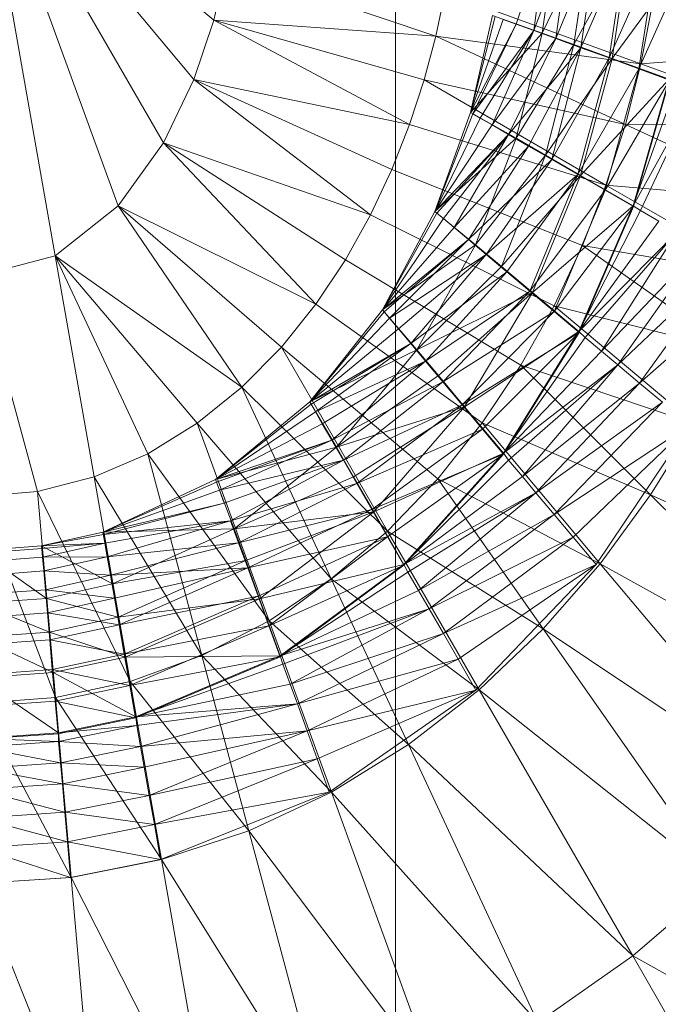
# Model space of a CAD drawing. Header units: metres. Extents: x 391.1 to 430.4, y 12.7 to 28.4.
# Tile 50 of 79: x 401.8882 to 401.9617, y 27.4526 to 27.5659. Entities that reach past the tile are written whole.
import ezdxf

# ---------------------------------------------------------------- set-up
doc = ezdxf.new("R2010")
doc.units = ezdxf.units.M
doc.layers.add('A-DETL-____-MBND', color=7, linetype='Continuous', lineweight=18)
doc.layers.add('M-HVAC-DUCT-OTLN', color=7, linetype='Continuous', lineweight=18)

# ---------------------------------------------------------------- blocks, each defined once
blk = doc.blocks.new('Family - Inodor PB-155331-02_CLI_AIRE_P0')
at = {"layer": 'A-DETL-____-MBND', "color": 253, "true_color": 0xaaaaaa}
for p, q in [((0.20299, 0.21652), (0.21178, 0.16667)), ((0.20299, 0.21652), (0.21904, 0.17244)), ((0.20299, 0.21652), (0.22426, 0.17968)), ((0.20299, 0.21652), (0.22776, 0.18699)), ((0.20299, 0.21652), (0.23005, 0.19381)), ((0.26851, 0.20431), (0.26486, 0.19335)), ((0.26486, 0.19335), (0.26851, 0.20431)), ((0.26851, 0.20431), (0.2669, 0.1926)), ((0.2669, 0.1926), (0.26851, 0.20431)), ((0.26951, 0.2042), (0.26786, 0.19232)), ((0.26951, 0.2042), (0.26786, 0.19232)), ((0.26786, 0.19232), (0.26951, 0.2042)), ((0.2669, 0.1926), (0.27115, 0.20385)), ((0.2669, 0.1926), (0.27115, 0.20385)), ((0.26786, 0.19232), (0.27334, 0.20352)), ((0.26786, 0.19232), (0.27334, 0.20352)), ((0.27115, 0.20385), (0.26942, 0.19169)), ((0.26942, 0.19169), (0.27115, 0.20385)), ((0.26942, 0.19169), (0.2742, 0.20331)), ((0.26942, 0.19169), (0.2742, 0.20331)), ((0.27334, 0.20352), (0.27152, 0.19099)), ((0.27152, 0.19099), (0.27334, 0.20352)), ((0.2742, 0.20331), (0.27233, 0.19063)), ((0.27233, 0.19063), (0.2742, 0.20331)), ((0.27152, 0.19099), (0.27794, 0.20271)), ((0.27152, 0.19099), (0.27794, 0.20271)), ((0.27233, 0.19063), (0.27758, 0.20272)), ((0.27233, 0.19063), (0.27758, 0.20272)), ((0.27758, 0.20272), (0.27556, 0.18945)), ((0.27556, 0.18945), (0.27758, 0.20272)), ((0.27556, 0.18945), (0.28118, 0.20208)), ((0.27556, 0.18945), (0.28118, 0.20208)), ((0.27794, 0.20271), (0.27591, 0.18939)), ((0.27591, 0.18939), (0.27794, 0.20271)), ((0.28118, 0.20208), (0.27899, 0.1882)), ((0.27899, 0.1882), (0.28118, 0.20208)), ((0.27591, 0.18939), (0.28482, 0.2015)), ((0.27591, 0.18939), (0.28482, 0.2015)), ((0.27899, 0.1882), (0.2849, 0.20142)), ((0.27899, 0.1882), (0.2849, 0.20142)), ((0.23151, 0.20005), (0.23005, 0.19381)), ((0.23151, 0.20005), (0.25562, 0.19198)), ((0.25668, 0.19698), (0.25562, 0.19198)), ((0.25668, 0.19698), (0.27921, 0.18878)), ((0.28055, 0.19574), (0.27921, 0.18878)), ((0.23005, 0.19381), (0.22776, 0.18699)), ((0.23005, 0.19381), (0.25259, 0.18179)), ((0.25562, 0.19198), (0.23005, 0.19381)), ((0.23005, 0.19381), (0.25427, 0.18692)), ((0.26214, 0.19434), (0.25959, 0.18319)), ((0.25959, 0.18319), (0.26214, 0.19434)), ((0.26214, 0.19434), (0.25959, 0.18319)), ((0.25959, 0.18319), (0.26214, 0.19434)), ((0.25959, 0.18319), (0.26244, 0.19423)), ((0.25959, 0.18319), (0.26244, 0.19423)), ((0.25959, 0.18319), (0.26336, 0.19389)), ((0.25959, 0.18319), (0.26336, 0.19389)), ((0.26214, 0.19434), (0.26786, 0.19232)), ((0.26214, 0.19434), (0.26786, 0.19232)), ((0.26336, 0.19389), (0.26486, 0.19335)), ((0.26336, 0.19389), (0.26486, 0.19335)), ((0.25959, 0.18319), (0.26486, 0.19335)), ((0.25959, 0.18319), (0.26486, 0.19335)), ((0.26486, 0.19335), (0.25986, 0.18303)), ((0.25986, 0.18303), (0.26486, 0.19335)), ((0.26486, 0.19335), (0.2669, 0.1926)), ((0.26486, 0.19335), (0.2669, 0.1926)), ((0.25562, 0.19198), (0.25427, 0.18692)), ((0.25562, 0.19198), (0.27744, 0.1818)), ((0.27921, 0.18878), (0.25562, 0.19198)), ((0.25959, 0.18319), (0.26786, 0.19232)), ((0.25959, 0.18319), (0.26786, 0.19232)), ((0.25986, 0.18303), (0.2669, 0.1926)), ((0.25986, 0.18303), (0.2669, 0.1926)), ((0.2669, 0.1926), (0.26071, 0.18254)), ((0.26071, 0.18254), (0.2669, 0.1926)), ((0.2669, 0.1926), (0.26209, 0.18174)), ((0.26209, 0.18174), (0.2669, 0.1926)), ((0.26209, 0.18174), (0.26942, 0.19169)), ((0.26209, 0.18174), (0.26942, 0.19169)), ((0.26942, 0.19169), (0.26397, 0.18066)), ((0.26397, 0.18066), (0.26942, 0.19169)), ((0.26786, 0.19232), (0.26487, 0.18021)), ((0.26786, 0.19232), (0.26487, 0.18021)), ((0.26487, 0.18021), (0.26786, 0.19232)), ((0.2669, 0.1926), (0.26942, 0.19169)), ((0.2669, 0.1926), (0.26942, 0.19169)), ((0.26786, 0.19232), (0.27152, 0.19099)), ((0.26786, 0.19232), (0.27152, 0.19099)), ((0.26942, 0.19169), (0.27233, 0.19063)), ((0.26942, 0.19169), (0.27233, 0.19063)), ((0.26397, 0.18066), (0.27233, 0.19063)), ((0.26397, 0.18066), (0.27233, 0.19063)), ((0.26487, 0.18021), (0.27152, 0.19099)), ((0.26487, 0.18021), (0.27152, 0.19099)), ((0.27233, 0.19063), (0.26629, 0.17932)), ((0.26629, 0.17932), (0.27233, 0.19063)), ((0.27152, 0.19099), (0.26824, 0.17826)), ((0.26824, 0.17826), (0.27152, 0.19099)), ((0.27233, 0.19063), (0.26898, 0.17777)), ((0.26898, 0.17777), (0.27233, 0.19063)), ((0.27152, 0.19099), (0.27591, 0.18939)), ((0.27152, 0.19099), (0.27591, 0.18939)), ((0.27233, 0.19063), (0.27556, 0.18945)), ((0.27233, 0.19063), (0.27556, 0.18945)), ((0.26824, 0.17826), (0.27591, 0.18939)), ((0.26824, 0.17826), (0.27591, 0.18939)), ((0.26898, 0.17777), (0.27556, 0.18945)), ((0.26898, 0.17777), (0.27556, 0.18945)), ((0.27556, 0.18945), (0.27195, 0.17605)), ((0.27195, 0.17605), (0.27556, 0.18945)), ((0.27591, 0.18939), (0.27228, 0.17592)), ((0.27228, 0.17592), (0.27591, 0.18939)), ((0.27556, 0.18945), (0.27899, 0.1882)), ((0.27556, 0.18945), (0.27899, 0.1882)), ((0.27591, 0.18939), (0.28247, 0.187)), ((0.27591, 0.18939), (0.28247, 0.187)), ((0.30067, 0.19035), (0.27921, 0.18878)), ((0.27195, 0.17605), (0.27899, 0.1882)), ((0.27195, 0.17605), (0.27899, 0.1882)), ((0.27899, 0.1882), (0.27512, 0.17422)), ((0.27512, 0.17422), (0.27899, 0.1882)), ((0.27921, 0.18878), (0.27744, 0.1818)), ((0.27899, 0.1882), (0.28254, 0.18691)), ((0.27899, 0.1882), (0.28254, 0.18691)), ((0.27921, 0.18878), (0.29882, 0.18164)), ((0.22776, 0.18699), (0.22426, 0.17968)), ((0.22776, 0.18699), (0.24811, 0.1714)), ((0.25259, 0.18179), (0.22776, 0.18699)), ((0.22776, 0.18699), (0.25056, 0.17661)), ((0.27228, 0.17592), (0.28247, 0.187)), ((0.27228, 0.17592), (0.28247, 0.187)), ((0.28247, 0.187), (0.27833, 0.17243)), ((0.27833, 0.17243), (0.28247, 0.187)), ((0.25427, 0.18692), (0.25259, 0.18179)), ((0.25427, 0.18692), (0.27521, 0.17482)), ((0.27744, 0.1818), (0.25427, 0.18692)), ((0.27512, 0.17422), (0.28254, 0.18691)), ((0.27512, 0.17422), (0.28254, 0.18691)), ((0.27833, 0.17243), (0.28339, 0.18661)), ((0.27833, 0.17243), (0.28339, 0.18661)), ((0.28254, 0.18691), (0.27838, 0.17234)), ((0.27833, 0.17243), (0.28569, 0.18577)), ((0.27833, 0.17243), (0.28569, 0.18577)), ((0.28569, 0.18577), (0.27917, 0.17189)), ((0.27917, 0.17189), (0.28569, 0.18577)), ((0.25959, 0.18319), (0.2555, 0.1718)), ((0.2555, 0.1718), (0.25959, 0.18319)), ((0.2555, 0.1718), (0.25959, 0.18319)), ((0.2555, 0.1718), (0.25959, 0.18319)), ((0.2555, 0.1718), (0.25986, 0.18303)), ((0.2555, 0.1718), (0.25986, 0.18303)), ((0.2555, 0.1718), (0.26071, 0.18254)), ((0.2555, 0.1718), (0.26071, 0.18254)), ((0.25959, 0.18319), (0.26487, 0.18021)), ((0.25959, 0.18319), (0.26487, 0.18021)), ((0.25959, 0.18319), (0.25986, 0.18303)), ((0.25959, 0.18319), (0.25986, 0.18303)), ((0.25986, 0.18303), (0.26071, 0.18254)), ((0.25986, 0.18303), (0.26071, 0.18254)), ((0.26071, 0.18254), (0.26209, 0.18174)), ((0.26071, 0.18254), (0.26209, 0.18174)), ((0.25259, 0.18179), (0.25056, 0.17661)), ((0.27521, 0.17482), (0.25259, 0.18179)), ((0.2555, 0.1718), (0.26209, 0.18174)), ((0.2555, 0.1718), (0.26209, 0.18174)), ((0.26209, 0.18174), (0.26397, 0.18066)), ((0.26209, 0.18174), (0.26397, 0.18066)), ((0.27744, 0.1818), (0.27521, 0.17482)), ((0.27744, 0.1818), (0.29641, 0.17296)), ((0.29882, 0.18164), (0.27744, 0.1818)), ((0.2555, 0.1718), (0.26397, 0.18066)), ((0.2555, 0.1718), (0.26397, 0.18066)), ((0.2555, 0.1718), (0.26487, 0.18021)), ((0.2555, 0.1718), (0.26487, 0.18021)), ((0.26397, 0.18066), (0.25574, 0.1716)), ((0.25574, 0.1716), (0.26397, 0.18066)), ((0.26397, 0.18066), (0.25649, 0.17097)), ((0.25649, 0.17097), (0.26397, 0.18066)), ((0.26397, 0.18066), (0.25772, 0.16994)), ((0.25772, 0.16994), (0.26397, 0.18066)), ((0.26487, 0.18021), (0.26018, 0.16795)), ((0.26487, 0.18021), (0.26018, 0.16795)), ((0.26018, 0.16795), (0.26487, 0.18021)), ((0.26397, 0.18066), (0.26629, 0.17932)), ((0.26397, 0.18066), (0.26629, 0.17932)), ((0.26487, 0.18021), (0.26824, 0.17826)), ((0.26487, 0.18021), (0.26824, 0.17826)), ((0.22426, 0.17968), (0.21904, 0.17244)), ((0.22426, 0.17968), (0.2418, 0.1611)), ((0.24811, 0.1714), (0.22426, 0.17968)), ((0.22426, 0.17968), (0.24521, 0.16621)), ((0.25772, 0.16994), (0.26629, 0.17932)), ((0.25772, 0.16994), (0.26629, 0.17932)), ((0.26629, 0.17932), (0.25938, 0.16855)), ((0.25938, 0.16855), (0.26629, 0.17932)), ((0.26629, 0.17932), (0.26898, 0.17777)), ((0.26629, 0.17932), (0.26898, 0.17777)), ((0.26018, 0.16795), (0.26824, 0.17826)), ((0.26018, 0.16795), (0.26824, 0.17826)), ((0.26824, 0.17826), (0.26317, 0.16545)), ((0.26317, 0.16545), (0.26824, 0.17826)), ((0.26824, 0.17826), (0.27228, 0.17592)), ((0.26824, 0.17826), (0.27228, 0.17592)), ((0.25938, 0.16855), (0.26898, 0.17777)), ((0.25938, 0.16855), (0.26898, 0.17777)), ((0.26898, 0.17777), (0.26143, 0.16682)), ((0.26143, 0.16682), (0.26898, 0.17777)), ((0.26898, 0.17777), (0.27195, 0.17605)), ((0.26898, 0.17777), (0.27195, 0.17605)), ((0.25056, 0.17661), (0.24811, 0.1714)), ((0.2725, 0.16785), (0.25056, 0.17661)), ((0.26143, 0.16682), (0.27195, 0.17605)), ((0.26143, 0.16682), (0.27195, 0.17605)), ((0.26317, 0.16545), (0.27228, 0.17592)), ((0.26317, 0.16545), (0.27228, 0.17592)), ((0.27195, 0.17605), (0.26381, 0.16483)), ((0.26381, 0.16483), (0.27195, 0.17605)), ((0.27195, 0.17605), (0.26644, 0.16263)), ((0.26644, 0.16263), (0.27195, 0.17605)), ((0.27228, 0.17592), (0.26675, 0.16244)), ((0.26675, 0.16244), (0.27228, 0.17592)), ((0.27195, 0.17605), (0.27512, 0.17422)), ((0.27195, 0.17605), (0.27512, 0.17422)), ((0.27228, 0.17592), (0.27833, 0.17243)), ((0.27228, 0.17592), (0.27833, 0.17243)), ((0.27521, 0.17482), (0.2725, 0.16785)), ((0.27521, 0.17482), (0.29339, 0.16433)), ((0.29641, 0.17296), (0.27521, 0.17482)), ((0.26644, 0.16263), (0.27512, 0.17422)), ((0.26644, 0.16263), (0.27512, 0.17422)), ((0.27512, 0.17422), (0.26924, 0.16028)), ((0.26924, 0.16028), (0.27512, 0.17422)), ((0.27512, 0.17422), (0.27838, 0.17234)), ((0.27512, 0.17422), (0.27838, 0.17234)), ((0.21904, 0.17244), (0.21178, 0.16667)), ((0.21904, 0.17244), (0.23328, 0.15155)), ((0.2418, 0.1611), (0.21904, 0.17244)), ((0.21904, 0.17244), (0.23783, 0.15617)), ((0.26675, 0.16244), (0.27833, 0.17243)), ((0.26675, 0.16244), (0.27833, 0.17243)), ((0.26924, 0.16028), (0.27838, 0.17234)), ((0.26924, 0.16028), (0.27838, 0.17234)), ((0.27833, 0.17243), (0.27209, 0.15796)), ((0.27209, 0.15796), (0.27833, 0.17243)), ((0.27838, 0.17234), (0.27213, 0.15785)), ((0.27833, 0.17243), (0.27917, 0.17189)), ((0.27833, 0.17243), (0.27917, 0.17189)), ((0.24811, 0.1714), (0.24521, 0.16621)), ((0.26924, 0.16093), (0.24811, 0.1714)), ((0.2555, 0.1718), (0.24946, 0.16048)), ((0.24946, 0.16048), (0.2555, 0.1718)), ((0.24946, 0.16048), (0.2555, 0.1718)), ((0.24946, 0.16048), (0.2555, 0.1718)), ((0.24946, 0.16048), (0.25574, 0.1716)), ((0.24946, 0.16048), (0.25574, 0.1716)), ((0.2555, 0.1718), (0.26018, 0.16795)), ((0.2555, 0.1718), (0.26018, 0.16795)), ((0.2555, 0.1718), (0.25574, 0.1716)), ((0.2555, 0.1718), (0.25574, 0.1716)), ((0.25574, 0.1716), (0.25649, 0.17097)), ((0.25574, 0.1716), (0.25649, 0.17097)), ((0.27209, 0.15796), (0.27917, 0.17189)), ((0.27209, 0.15796), (0.27917, 0.17189)), ((0.27917, 0.17189), (0.28129, 0.17066)), ((0.27917, 0.17189), (0.28129, 0.17066)), ((0.24946, 0.16048), (0.25649, 0.17097)), ((0.24946, 0.16048), (0.25649, 0.17097)), ((0.25649, 0.17097), (0.25772, 0.16994)), ((0.25649, 0.17097), (0.25772, 0.16994)), ((0.27209, 0.15796), (0.28129, 0.17066)), ((0.27209, 0.15796), (0.28129, 0.17066)), ((0.24946, 0.16048), (0.25772, 0.16994)), ((0.24946, 0.16048), (0.25772, 0.16994)), ((0.25772, 0.16994), (0.25938, 0.16855)), ((0.25772, 0.16994), (0.25938, 0.16855)), ((0.27209, 0.15796), (0.2834, 0.16944)), ((0.27209, 0.15796), (0.2834, 0.16944)), ((0.2834, 0.16944), (0.27282, 0.15727)), ((0.27282, 0.15727), (0.2834, 0.16944)), ((0.2834, 0.16944), (0.2747, 0.15569)), ((0.2747, 0.15569), (0.2834, 0.16944)), ((0.24946, 0.16048), (0.25938, 0.16855)), ((0.24946, 0.16048), (0.25938, 0.16855)), ((0.24946, 0.16048), (0.26018, 0.16795)), ((0.24946, 0.16048), (0.26018, 0.16795)), ((0.25938, 0.16855), (0.24966, 0.16024)), ((0.24966, 0.16024), (0.25938, 0.16855)), ((0.25938, 0.16855), (0.25029, 0.15949)), ((0.25029, 0.15949), (0.25938, 0.16855)), ((0.26018, 0.16795), (0.25341, 0.15587)), ((0.25341, 0.15587), (0.26018, 0.16795)), ((0.25341, 0.15587), (0.26018, 0.16795)), ((0.25938, 0.16855), (0.26143, 0.16682)), ((0.25938, 0.16855), (0.26143, 0.16682)), ((0.26018, 0.16795), (0.26317, 0.16545)), ((0.26018, 0.16795), (0.26317, 0.16545)), ((0.2725, 0.16785), (0.26924, 0.16093)), ((0.2725, 0.16785), (0.28973, 0.15578)), ((0.29339, 0.16433), (0.2725, 0.16785)), ((0.2747, 0.15569), (0.28624, 0.1678)), ((0.2747, 0.15569), (0.28624, 0.1678)), ((0.28624, 0.1678), (0.27657, 0.15413)), ((0.27657, 0.15413), (0.28624, 0.1678)), ((0.21178, 0.16667), (0.20299, 0.16439)), ((0.21178, 0.16667), (0.21627, 0.14123)), ((0.21178, 0.16667), (0.22245, 0.1439)), ((0.23328, 0.15155), (0.21178, 0.16667)), ((0.21178, 0.16667), (0.22815, 0.1474)), ((0.25029, 0.15949), (0.26143, 0.16682)), ((0.25029, 0.15949), (0.26143, 0.16682)), ((0.26143, 0.16682), (0.25132, 0.15826)), ((0.25132, 0.15826), (0.26143, 0.16682)), ((0.26143, 0.16682), (0.25272, 0.1566)), ((0.25272, 0.1566), (0.26143, 0.16682)), ((0.26143, 0.16682), (0.26381, 0.16483)), ((0.26143, 0.16682), (0.26381, 0.16483)), ((0.24521, 0.16621), (0.2418, 0.1611)), ((0.26541, 0.1541), (0.24521, 0.16621)), ((0.27657, 0.15413), (0.2892, 0.16609)), ((0.27657, 0.15413), (0.2892, 0.16609)), ((0.2892, 0.16609), (0.27908, 0.15202)), ((0.27908, 0.15202), (0.2892, 0.16609)), ((0.20299, 0.16439), (0.20973, 0.13955)), ((0.25272, 0.1566), (0.26381, 0.16483)), ((0.25272, 0.1566), (0.26381, 0.16483)), ((0.25341, 0.15587), (0.26317, 0.16545)), ((0.25341, 0.15587), (0.26317, 0.16545)), ((0.26381, 0.16483), (0.25444, 0.15455)), ((0.25444, 0.15455), (0.26381, 0.16483)), ((0.26317, 0.16545), (0.26675, 0.16244)), ((0.26317, 0.16545), (0.26675, 0.16244)), ((0.26381, 0.16483), (0.26644, 0.16263)), ((0.26381, 0.16483), (0.26644, 0.16263)), ((0.27908, 0.15202), (0.29275, 0.16404)), ((0.27908, 0.15202), (0.29275, 0.16404)), ((0.25341, 0.15587), (0.26675, 0.16244)), ((0.25341, 0.15587), (0.26675, 0.16244)), ((0.25444, 0.15455), (0.26644, 0.16263)), ((0.25444, 0.15455), (0.26644, 0.16263)), ((0.26675, 0.16244), (0.25591, 0.15289)), ((0.25591, 0.15289), (0.26675, 0.16244)), ((0.26644, 0.16263), (0.25643, 0.15217)), ((0.25643, 0.15217), (0.26644, 0.16263)), ((0.26675, 0.16244), (0.25891, 0.14931)), ((0.25891, 0.14931), (0.26675, 0.16244)), ((0.26644, 0.16263), (0.26924, 0.16028)), ((0.26644, 0.16263), (0.26924, 0.16028)), ((0.26675, 0.16244), (0.27209, 0.15796)), ((0.26675, 0.16244), (0.27209, 0.15796)), ((0.2418, 0.1611), (0.23783, 0.15617)), ((0.26096, 0.14744), (0.2418, 0.1611)), ((0.26924, 0.16093), (0.26541, 0.1541)), ((0.26924, 0.16093), (0.2854, 0.14737)), ((0.28973, 0.15578), (0.26924, 0.16093)), ((0.24946, 0.16048), (0.24109, 0.14986)), ((0.24109, 0.14986), (0.24946, 0.16048)), ((0.24946, 0.16048), (0.24109, 0.14986)), ((0.24109, 0.14986), (0.24946, 0.16048)), ((0.24109, 0.14986), (0.24966, 0.16024)), ((0.24109, 0.14986), (0.24966, 0.16024)), ((0.24946, 0.16048), (0.25341, 0.15587)), ((0.24946, 0.16048), (0.25341, 0.15587)), ((0.24946, 0.16048), (0.24966, 0.16024)), ((0.24946, 0.16048), (0.24966, 0.16024)), ((0.24966, 0.16024), (0.25029, 0.15949)), ((0.24966, 0.16024), (0.25029, 0.15949)), ((0.25643, 0.15217), (0.26924, 0.16028)), ((0.25643, 0.15217), (0.26924, 0.16028)), ((0.26924, 0.16028), (0.25864, 0.14954)), ((0.25864, 0.14954), (0.26924, 0.16028)), ((0.26924, 0.16028), (0.27213, 0.15785)), ((0.26924, 0.16028), (0.27213, 0.15785)), ((0.24109, 0.14986), (0.25029, 0.15949)), ((0.24109, 0.14986), (0.25029, 0.15949)), ((0.25029, 0.15949), (0.25132, 0.15826)), ((0.25029, 0.15949), (0.25132, 0.15826)), ((0.24109, 0.14986), (0.25132, 0.15826)), ((0.24109, 0.14986), (0.25132, 0.15826)), ((0.25132, 0.15826), (0.25272, 0.1566)), ((0.25132, 0.15826), (0.25272, 0.1566)), ((0.25864, 0.14954), (0.27213, 0.15785)), ((0.25864, 0.14954), (0.27213, 0.15785)), ((0.25891, 0.14931), (0.27209, 0.15796)), ((0.25891, 0.14931), (0.27209, 0.15796)), ((0.27213, 0.15785), (0.26099, 0.14674)), ((0.26099, 0.14674), (0.27213, 0.15785)), ((0.27209, 0.15796), (0.2634, 0.14396)), ((0.2634, 0.14396), (0.27209, 0.15796)), ((0.27213, 0.15785), (0.26341, 0.14385)), ((0.27209, 0.15796), (0.27282, 0.15727)), ((0.27209, 0.15796), (0.27282, 0.15727)), ((0.24109, 0.14986), (0.25272, 0.1566)), ((0.24109, 0.14986), (0.25272, 0.1566)), ((0.25272, 0.1566), (0.24125, 0.14959)), ((0.24125, 0.14959), (0.25272, 0.1566)), ((0.25272, 0.1566), (0.24174, 0.14874)), ((0.24174, 0.14874), (0.25272, 0.1566)), ((0.25272, 0.1566), (0.25444, 0.15455)), ((0.25272, 0.1566), (0.25444, 0.15455)), ((0.2634, 0.14396), (0.27282, 0.15727)), ((0.2634, 0.14396), (0.27282, 0.15727)), ((0.27282, 0.15727), (0.2747, 0.15569)), ((0.27282, 0.15727), (0.2747, 0.15569)), ((0.23783, 0.15617), (0.23328, 0.15155)), ((0.23783, 0.15617), (0.25005, 0.135)), ((0.25585, 0.14103), (0.23783, 0.15617)), ((0.24109, 0.14986), (0.25341, 0.15587)), ((0.24109, 0.14986), (0.25341, 0.15587)), ((0.25341, 0.15587), (0.24418, 0.14464)), ((0.25341, 0.15587), (0.24418, 0.14464)), ((0.24418, 0.14464), (0.25341, 0.15587)), ((0.25341, 0.15587), (0.25591, 0.15289)), ((0.25341, 0.15587), (0.25591, 0.15289)), ((0.2634, 0.14396), (0.2747, 0.15569)), ((0.2634, 0.14396), (0.2747, 0.15569)), ((0.2747, 0.15569), (0.27657, 0.15413)), ((0.2747, 0.15569), (0.27657, 0.15413)), ((0.24174, 0.14874), (0.25444, 0.15455)), ((0.24174, 0.14874), (0.25444, 0.15455)), ((0.25444, 0.15455), (0.24254, 0.14735)), ((0.24254, 0.14735), (0.25444, 0.15455)), ((0.25444, 0.15455), (0.24363, 0.14547)), ((0.24363, 0.14547), (0.25444, 0.15455)), ((0.25444, 0.15455), (0.25643, 0.15217)), ((0.25444, 0.15455), (0.25643, 0.15217)), ((0.2634, 0.14396), (0.27657, 0.15413)), ((0.2634, 0.14396), (0.27657, 0.15413)), ((0.27657, 0.15413), (0.264, 0.14316)), ((0.264, 0.14316), (0.27657, 0.15413)), ((0.27657, 0.15413), (0.26558, 0.14128)), ((0.26558, 0.14128), (0.27657, 0.15413)), ((0.27657, 0.15413), (0.27908, 0.15202)), ((0.27657, 0.15413), (0.27908, 0.15202)), ((0.26541, 0.1541), (0.26096, 0.14744)), ((0.26541, 0.1541), (0.28035, 0.13916)), ((0.2854, 0.14737), (0.26541, 0.1541)), ((0.24363, 0.14547), (0.25643, 0.15217)), ((0.24363, 0.14547), (0.25643, 0.15217)), ((0.24418, 0.14464), (0.25591, 0.15289)), ((0.24418, 0.14464), (0.25591, 0.15289)), ((0.25643, 0.15217), (0.24497, 0.14315)), ((0.24497, 0.14315), (0.25643, 0.15217)), ((0.25591, 0.15289), (0.25891, 0.14931)), ((0.25591, 0.15289), (0.25891, 0.14931)), ((0.25643, 0.15217), (0.25864, 0.14954)), ((0.25643, 0.15217), (0.25864, 0.14954)), ((0.26558, 0.14128), (0.27908, 0.15202)), ((0.26558, 0.14128), (0.27908, 0.15202)), ((0.27908, 0.15202), (0.26714, 0.13941)), ((0.26714, 0.13941), (0.27908, 0.15202)), ((0.27908, 0.15202), (0.2817, 0.14982)), ((0.27908, 0.15202), (0.2817, 0.14982)), ((0.23328, 0.15155), (0.22815, 0.1474)), ((0.23328, 0.15155), (0.24357, 0.12949)), ((0.25005, 0.135), (0.23328, 0.15155)), ((0.24109, 0.14986), (0.23026, 0.14094)), ((0.23026, 0.14094), (0.24109, 0.14986)), ((0.24109, 0.14986), (0.23026, 0.14094)), ((0.23026, 0.14094), (0.24109, 0.14986)), ((0.24109, 0.14986), (0.24418, 0.14464)), ((0.24109, 0.14986), (0.24418, 0.14464)), ((0.24109, 0.14986), (0.24125, 0.14959)), ((0.24109, 0.14986), (0.24125, 0.14959)), ((0.26714, 0.13941), (0.2817, 0.14982)), ((0.26714, 0.13941), (0.2817, 0.14982)), ((0.2817, 0.14982), (0.26925, 0.1369)), ((0.26925, 0.1369), (0.2817, 0.14982)), ((0.23026, 0.14094), (0.24125, 0.14959)), ((0.23026, 0.14094), (0.24125, 0.14959)), ((0.23026, 0.14094), (0.24174, 0.14874)), ((0.23026, 0.14094), (0.24174, 0.14874)), ((0.24125, 0.14959), (0.24174, 0.14874)), ((0.24125, 0.14959), (0.24174, 0.14874)), ((0.24174, 0.14874), (0.24254, 0.14735)), ((0.24174, 0.14874), (0.24254, 0.14735)), ((0.24418, 0.14464), (0.25891, 0.14931)), ((0.24418, 0.14464), (0.25891, 0.14931)), ((0.24497, 0.14315), (0.25864, 0.14954)), ((0.24497, 0.14315), (0.25864, 0.14954)), ((0.25891, 0.14931), (0.24612, 0.14126)), ((0.24612, 0.14126), (0.25891, 0.14931)), ((0.25864, 0.14954), (0.24652, 0.14047)), ((0.24652, 0.14047), (0.25864, 0.14954)), ((0.25891, 0.14931), (0.24846, 0.13722)), ((0.24846, 0.13722), (0.25891, 0.14931)), ((0.25864, 0.14954), (0.26099, 0.14674)), ((0.25864, 0.14954), (0.26099, 0.14674)), ((0.25891, 0.14931), (0.2634, 0.14396)), ((0.25891, 0.14931), (0.2634, 0.14396)), ((0.22815, 0.1474), (0.22245, 0.1439)), ((0.22815, 0.1474), (0.23642, 0.12466)), ((0.24357, 0.12949), (0.22815, 0.1474)), ((0.23026, 0.14094), (0.24254, 0.14735)), ((0.23026, 0.14094), (0.24254, 0.14735)), ((0.24254, 0.14735), (0.24363, 0.14547)), ((0.24254, 0.14735), (0.24363, 0.14547)), ((0.26096, 0.14744), (0.25585, 0.14103)), ((0.26096, 0.14744), (0.27455, 0.13124)), ((0.28035, 0.13916), (0.26096, 0.14744)), ((0.2854, 0.14737), (0.28035, 0.13916)), ((0.24652, 0.14047), (0.26099, 0.14674)), ((0.24652, 0.14047), (0.26099, 0.14674)), ((0.26099, 0.14674), (0.24823, 0.1375)), ((0.24823, 0.1375), (0.26099, 0.14674)), ((0.26099, 0.14674), (0.26341, 0.14385)), ((0.26099, 0.14674), (0.26341, 0.14385)), ((0.26925, 0.1369), (0.28483, 0.14719)), ((0.26925, 0.1369), (0.28483, 0.14719)), ((0.28483, 0.14719), (0.27145, 0.13428)), ((0.27145, 0.13428), (0.28483, 0.14719)), ((0.28483, 0.14719), (0.27408, 0.13114)), ((0.23026, 0.14094), (0.24363, 0.14547)), ((0.23026, 0.14094), (0.24363, 0.14547)), ((0.24363, 0.14547), (0.23036, 0.14064)), ((0.23036, 0.14064), (0.24363, 0.14547)), ((0.24363, 0.14547), (0.2307, 0.13972)), ((0.2307, 0.13972), (0.24363, 0.14547)), ((0.24363, 0.14547), (0.24497, 0.14315)), ((0.24363, 0.14547), (0.24497, 0.14315)), ((0.23026, 0.14094), (0.24418, 0.14464)), ((0.23026, 0.14094), (0.24418, 0.14464)), ((0.24418, 0.14464), (0.23239, 0.13526)), ((0.23239, 0.13526), (0.24418, 0.14464)), ((0.23239, 0.13526), (0.24418, 0.14464)), ((0.24418, 0.14464), (0.24612, 0.14126)), ((0.24418, 0.14464), (0.24612, 0.14126)), ((0.24846, 0.13722), (0.2634, 0.14396)), ((0.24846, 0.13722), (0.2634, 0.14396)), ((0.2634, 0.14396), (0.25195, 0.13117)), ((0.25195, 0.13117), (0.2634, 0.14396)), ((0.2634, 0.14396), (0.264, 0.14316)), ((0.2634, 0.14396), (0.264, 0.14316)), ((0.22245, 0.1439), (0.21627, 0.14123)), ((0.22245, 0.1439), (0.22867, 0.12067)), ((0.23642, 0.12466), (0.22245, 0.1439)), ((0.2307, 0.13972), (0.24497, 0.14315)), ((0.2307, 0.13972), (0.24497, 0.14315)), ((0.23125, 0.13822), (0.24497, 0.14315)), ((0.24497, 0.14315), (0.23125, 0.13822)), ((0.23199, 0.13617), (0.24497, 0.14315)), ((0.23199, 0.13617), (0.24497, 0.14315)), ((0.24497, 0.14315), (0.24652, 0.14047)), ((0.24497, 0.14315), (0.24652, 0.14047)), ((0.24823, 0.1375), (0.26341, 0.14385)), ((0.24823, 0.1375), (0.26341, 0.14385)), ((0.26341, 0.14385), (0.25006, 0.13433)), ((0.25006, 0.13433), (0.26341, 0.14385)), ((0.26341, 0.14385), (0.25195, 0.13106)), ((0.25195, 0.13117), (0.264, 0.14316)), ((0.25195, 0.13117), (0.264, 0.14316)), ((0.264, 0.14316), (0.26558, 0.14128)), ((0.264, 0.14316), (0.26558, 0.14128)), ((0.21627, 0.14123), (0.20973, 0.13955)), ((0.21627, 0.14123), (0.22042, 0.11768)), ((0.21627, 0.14123), (0.22867, 0.12067)), ((0.23026, 0.14094), (0.21726, 0.13489)), ((0.21726, 0.13489), (0.23026, 0.14094)), ((0.23026, 0.14094), (0.21726, 0.13489)), ((0.21726, 0.13489), (0.23026, 0.14094)), ((0.21726, 0.13489), (0.23036, 0.14064)), ((0.21726, 0.13489), (0.23036, 0.14064)), ((0.23026, 0.14094), (0.23239, 0.13526)), ((0.23026, 0.14094), (0.23239, 0.13526)), ((0.23026, 0.14094), (0.23036, 0.14064)), ((0.23026, 0.14094), (0.23036, 0.14064)), ((0.23036, 0.14064), (0.2307, 0.13972)), ((0.23036, 0.14064), (0.2307, 0.13972)), ((0.23239, 0.13526), (0.24612, 0.14126)), ((0.23239, 0.13526), (0.24612, 0.14126)), ((0.24612, 0.14126), (0.24846, 0.13722)), ((0.24612, 0.14126), (0.24846, 0.13722)), ((0.25585, 0.14103), (0.25005, 0.135)), ((0.25195, 0.13117), (0.26558, 0.14128)), ((0.25195, 0.13117), (0.26558, 0.14128)), ((0.25585, 0.14103), (0.26797, 0.12373)), ((0.27455, 0.13124), (0.25585, 0.14103)), ((0.26558, 0.14128), (0.26714, 0.13941)), ((0.26558, 0.14128), (0.26714, 0.13941)), ((0.20973, 0.13955), (0.20299, 0.13897)), ((0.20973, 0.13955), (0.2118, 0.11583)), ((0.20973, 0.13955), (0.22042, 0.11768)), ((0.21726, 0.13489), (0.2307, 0.13972)), ((0.21726, 0.13489), (0.2307, 0.13972)), ((0.2307, 0.13972), (0.23125, 0.13822)), ((0.2307, 0.13972), (0.23125, 0.13822)), ((0.23199, 0.13617), (0.24652, 0.14047)), ((0.23199, 0.13617), (0.24652, 0.14047)), ((0.24652, 0.14047), (0.2329, 0.13366)), ((0.2329, 0.13366), (0.24652, 0.14047)), ((0.24652, 0.14047), (0.24823, 0.1375)), ((0.24652, 0.14047), (0.24823, 0.1375)), ((0.25195, 0.13117), (0.26714, 0.13941)), ((0.25195, 0.13117), (0.26714, 0.13941)), ((0.26714, 0.13941), (0.2524, 0.13028)), ((0.2524, 0.13028), (0.26714, 0.13941)), ((0.26714, 0.13941), (0.25363, 0.12816)), ((0.25363, 0.12816), (0.26714, 0.13941)), ((0.26714, 0.13941), (0.26925, 0.1369)), ((0.26714, 0.13941), (0.26925, 0.1369)), ((0.20299, 0.13897), (0.2118, 0.11583)), ((0.28035, 0.13916), (0.27455, 0.13124)), ((0.28035, 0.13916), (0.3054, 0.11411)), ((0.31251, 0.12462), (0.28035, 0.13916)), ((0.21726, 0.13489), (0.23125, 0.13822)), ((0.21726, 0.13489), (0.23125, 0.13822)), ((0.23125, 0.13822), (0.21733, 0.1346)), ((0.21733, 0.1346), (0.23125, 0.13822)), ((0.23239, 0.13526), (0.24846, 0.13722)), ((0.23239, 0.13526), (0.24846, 0.13722)), ((0.2329, 0.13366), (0.24823, 0.1375)), ((0.2329, 0.13366), (0.24823, 0.1375)), ((0.24846, 0.13722), (0.23372, 0.1316)), ((0.23372, 0.1316), (0.24846, 0.13722)), ((0.24823, 0.1375), (0.23397, 0.13075)), ((0.23397, 0.13075), (0.24823, 0.1375)), ((0.24846, 0.13722), (0.23531, 0.12721)), ((0.23531, 0.12721), (0.24846, 0.13722)), ((0.24823, 0.1375), (0.25006, 0.13433)), ((0.24823, 0.1375), (0.25006, 0.13433)), ((0.24846, 0.13722), (0.25195, 0.13117)), ((0.24846, 0.13722), (0.25195, 0.13117)), ((0.21733, 0.1346), (0.23199, 0.13617)), ((0.21733, 0.1346), (0.23199, 0.13617)), ((0.23199, 0.13617), (0.21749, 0.13362)), ((0.21749, 0.13362), (0.23199, 0.13617)), ((0.23199, 0.13617), (0.21776, 0.13204)), ((0.21776, 0.13204), (0.23199, 0.13617)), ((0.23199, 0.13617), (0.2329, 0.13366)), ((0.23199, 0.13617), (0.2329, 0.13366)), ((0.25363, 0.12816), (0.26925, 0.1369)), ((0.25363, 0.12816), (0.26925, 0.1369)), ((0.26925, 0.1369), (0.25485, 0.12605)), ((0.25485, 0.12605), (0.26925, 0.1369)), ((0.26925, 0.1369), (0.27145, 0.13428)), ((0.26925, 0.1369), (0.27145, 0.13428)), ((0.21726, 0.13489), (0.21021, 0.13329)), ((0.21021, 0.13329), (0.21726, 0.13489)), ((0.21726, 0.13489), (0.21021, 0.13329)), ((0.21021, 0.13329), (0.21726, 0.13489)), ((0.21726, 0.13489), (0.23239, 0.13526)), ((0.21726, 0.13489), (0.23239, 0.13526)), ((0.21726, 0.13489), (0.21837, 0.12893)), ((0.21726, 0.13489), (0.21837, 0.12893)), ((0.21726, 0.13489), (0.21733, 0.1346)), ((0.21726, 0.13489), (0.21733, 0.1346)), ((0.23239, 0.13526), (0.21837, 0.12893)), ((0.21837, 0.12893), (0.23239, 0.13526)), ((0.21837, 0.12893), (0.23239, 0.13526)), ((0.23239, 0.13526), (0.23372, 0.1316)), ((0.23239, 0.13526), (0.23372, 0.1316)), ((0.25005, 0.135), (0.24357, 0.12949)), ((0.25005, 0.135), (0.2606, 0.11674)), ((0.26797, 0.12373), (0.25005, 0.135)), ((0.21021, 0.13329), (0.21733, 0.1346)), ((0.21021, 0.13329), (0.21733, 0.1346)), ((0.21733, 0.1346), (0.21749, 0.13362)), ((0.21733, 0.1346), (0.21749, 0.13362)), ((0.23397, 0.13075), (0.25006, 0.13433)), ((0.23397, 0.13075), (0.25006, 0.13433)), ((0.25006, 0.13433), (0.23514, 0.12752)), ((0.23514, 0.12752), (0.25006, 0.13433)), ((0.25006, 0.13433), (0.23639, 0.12409)), ((0.23639, 0.12409), (0.25006, 0.13433)), ((0.25006, 0.13433), (0.25195, 0.13106)), ((0.25006, 0.13433), (0.25195, 0.13106)), ((0.25485, 0.12605), (0.27145, 0.13428)), ((0.25485, 0.12605), (0.27145, 0.13428)), ((0.27145, 0.13428), (0.25649, 0.12321)), ((0.25649, 0.12321), (0.27145, 0.13428)), ((0.27145, 0.13428), (0.27408, 0.13114)), ((0.27145, 0.13428), (0.27408, 0.13114)), ((0.21021, 0.13329), (0.20299, 0.13274)), ((0.20299, 0.13274), (0.21021, 0.13329)), ((0.20299, 0.13274), (0.21021, 0.13329)), ((0.20299, 0.13274), (0.21021, 0.13329)), ((0.20299, 0.13243), (0.21023, 0.13298)), ((0.20299, 0.13243), (0.21023, 0.13298)), ((0.20299, 0.13274), (0.21079, 0.12725)), ((0.20299, 0.13274), (0.21079, 0.12725)), ((0.21021, 0.13329), (0.21749, 0.13362)), ((0.21021, 0.13329), (0.21749, 0.13362)), ((0.21021, 0.13329), (0.21079, 0.12725)), ((0.21021, 0.13329), (0.21837, 0.12893)), ((0.21021, 0.13329), (0.21079, 0.12725)), ((0.21021, 0.13329), (0.21837, 0.12893)), ((0.21023, 0.13298), (0.21021, 0.13329)), ((0.21021, 0.13329), (0.21023, 0.13298)), ((0.21749, 0.13362), (0.21023, 0.13298)), ((0.21023, 0.13298), (0.21749, 0.13362)), ((0.21032, 0.132), (0.21023, 0.13298)), ((0.21023, 0.13298), (0.21032, 0.132)), ((0.21749, 0.13362), (0.21032, 0.132)), ((0.21032, 0.132), (0.21749, 0.13362)), ((0.21749, 0.13362), (0.21776, 0.13204)), ((0.21749, 0.13362), (0.21776, 0.13204)), ((0.21776, 0.13204), (0.2329, 0.13366)), ((0.21776, 0.13204), (0.2329, 0.13366)), ((0.2329, 0.13366), (0.21814, 0.12991)), ((0.21814, 0.12991), (0.2329, 0.13366)), ((0.2329, 0.13366), (0.23397, 0.13075)), ((0.2329, 0.13366), (0.23397, 0.13075)), ((0.20299, 0.13145), (0.21032, 0.132)), ((0.20299, 0.13145), (0.21032, 0.132)), ((0.21032, 0.132), (0.21776, 0.13204)), ((0.21032, 0.132), (0.21776, 0.13204)), ((0.21047, 0.13041), (0.21032, 0.132)), ((0.21032, 0.132), (0.21047, 0.13041)), ((0.21776, 0.13204), (0.21047, 0.13041)), ((0.21047, 0.13041), (0.21776, 0.13204)), ((0.21776, 0.13204), (0.21814, 0.12991)), ((0.21776, 0.13204), (0.21814, 0.12991)), ((0.21837, 0.12893), (0.23372, 0.1316)), ((0.21837, 0.12893), (0.23372, 0.1316)), ((0.23372, 0.1316), (0.21905, 0.1251)), ((0.21905, 0.1251), (0.23372, 0.1316)), ((0.23372, 0.1316), (0.23531, 0.12721)), ((0.23372, 0.1316), (0.23531, 0.12721)), ((0.20299, 0.12985), (0.21047, 0.13041)), ((0.20299, 0.12985), (0.21047, 0.13041)), ((0.21066, 0.12825), (0.21047, 0.13041)), ((0.21047, 0.13041), (0.21814, 0.12991)), ((0.21047, 0.13041), (0.21066, 0.12825)), ((0.21047, 0.13041), (0.21814, 0.12991)), ((0.21814, 0.12991), (0.23397, 0.13075)), ((0.21814, 0.12991), (0.23397, 0.13075)), ((0.23397, 0.13075), (0.21861, 0.12727)), ((0.21861, 0.12727), (0.23397, 0.13075)), ((0.23397, 0.13075), (0.21914, 0.12421)), ((0.21914, 0.12421), (0.23397, 0.13075)), ((0.23397, 0.13075), (0.23514, 0.12752)), ((0.23397, 0.13075), (0.23514, 0.12752)), ((0.23531, 0.12721), (0.25195, 0.13117)), ((0.23531, 0.12721), (0.25195, 0.13117)), ((0.23639, 0.12409), (0.25195, 0.13106)), ((0.23639, 0.12409), (0.25195, 0.13106)), ((0.25195, 0.13106), (0.23768, 0.12054)), ((0.25195, 0.13117), (0.2377, 0.12065)), ((0.2377, 0.12065), (0.25195, 0.13117)), ((0.25195, 0.13117), (0.2524, 0.13028)), ((0.25195, 0.13117), (0.2524, 0.13028)), ((0.25649, 0.12321), (0.27408, 0.13114)), ((0.25649, 0.12321), (0.27408, 0.13114)), ((0.27408, 0.13114), (0.2582, 0.12024)), ((0.2582, 0.12024), (0.27408, 0.13114)), ((0.27408, 0.13114), (0.26024, 0.11669)), ((0.27455, 0.13124), (0.26797, 0.12373)), ((0.27455, 0.13124), (0.29732, 0.1041)), ((0.3054, 0.11411), (0.27455, 0.13124)), ((0.21814, 0.12991), (0.21066, 0.12825)), ((0.21066, 0.12825), (0.21814, 0.12991)), ((0.21814, 0.12991), (0.21861, 0.12727)), ((0.21814, 0.12991), (0.21861, 0.12727)), ((0.24357, 0.12949), (0.23642, 0.12466)), ((0.2377, 0.12065), (0.2524, 0.13028)), ((0.2377, 0.12065), (0.2524, 0.13028)), ((0.24357, 0.12949), (0.25246, 0.11043)), ((0.2606, 0.11674), (0.24357, 0.12949)), ((0.2524, 0.13028), (0.25363, 0.12816)), ((0.2524, 0.13028), (0.25363, 0.12816)), ((0.20299, 0.12767), (0.21066, 0.12825)), ((0.20299, 0.12767), (0.21066, 0.12825)), ((0.21089, 0.12558), (0.21066, 0.12825)), ((0.21066, 0.12825), (0.21861, 0.12727)), ((0.21066, 0.12825), (0.21089, 0.12558)), ((0.21066, 0.12825), (0.21861, 0.12727)), ((0.21837, 0.12893), (0.21079, 0.12725)), ((0.21079, 0.12725), (0.21837, 0.12893)), ((0.21079, 0.12725), (0.21837, 0.12893)), ((0.21837, 0.12893), (0.21905, 0.1251)), ((0.21837, 0.12893), (0.21905, 0.1251)), ((0.2377, 0.12065), (0.25363, 0.12816)), ((0.2377, 0.12065), (0.25363, 0.12816)), ((0.25363, 0.12816), (0.25485, 0.12605)), ((0.25363, 0.12816), (0.25485, 0.12605)), ((0.20293, 0.12668), (0.21079, 0.12725)), ((0.20293, 0.12668), (0.21079, 0.12725)), ((0.20293, 0.12668), (0.21079, 0.12725)), ((0.21079, 0.12725), (0.21113, 0.12337)), ((0.21079, 0.12725), (0.21905, 0.1251)), ((0.21079, 0.12725), (0.21113, 0.12337)), ((0.21079, 0.12725), (0.21905, 0.1251)), ((0.21861, 0.12727), (0.21089, 0.12558)), ((0.21089, 0.12558), (0.21861, 0.12727)), ((0.21861, 0.12727), (0.21914, 0.12421)), ((0.21861, 0.12727), (0.21914, 0.12421)), ((0.21905, 0.1251), (0.23531, 0.12721)), ((0.21905, 0.1251), (0.23531, 0.12721)), ((0.21914, 0.12421), (0.23514, 0.12752)), ((0.21914, 0.12421), (0.23514, 0.12752)), ((0.23514, 0.12752), (0.21974, 0.12084)), ((0.21974, 0.12084), (0.23514, 0.12752)), ((0.23531, 0.12721), (0.21986, 0.1205)), ((0.21986, 0.1205), (0.23531, 0.12721)), ((0.23514, 0.12752), (0.23639, 0.12409)), ((0.23514, 0.12752), (0.23639, 0.12409)), ((0.23531, 0.12721), (0.2377, 0.12065)), ((0.23531, 0.12721), (0.2377, 0.12065)), ((0.20293, 0.12668), (0.21113, 0.12337)), ((0.20293, 0.12668), (0.21113, 0.12337)), ((0.2377, 0.12065), (0.25485, 0.12605)), ((0.2377, 0.12065), (0.25485, 0.12605)), ((0.25485, 0.12605), (0.23799, 0.11969)), ((0.23799, 0.11969), (0.25485, 0.12605)), ((0.25485, 0.12605), (0.23883, 0.11739)), ((0.23883, 0.11739), (0.25485, 0.12605)), ((0.25485, 0.12605), (0.25649, 0.12321)), ((0.25485, 0.12605), (0.25649, 0.12321)), ((0.20299, 0.125), (0.21089, 0.12558)), ((0.20299, 0.125), (0.21089, 0.12558)), ((0.21115, 0.12249), (0.21089, 0.12558)), ((0.21089, 0.12558), (0.21914, 0.12421)), ((0.21089, 0.12558), (0.21115, 0.12249)), ((0.21089, 0.12558), (0.21914, 0.12421)), ((0.21905, 0.1251), (0.21113, 0.12337)), ((0.21113, 0.12337), (0.21905, 0.1251)), ((0.21905, 0.1251), (0.21986, 0.1205)), ((0.21905, 0.1251), (0.21986, 0.1205)), ((0.21914, 0.12421), (0.21115, 0.12249)), ((0.21115, 0.12249), (0.21914, 0.12421)), ((0.21914, 0.12421), (0.21974, 0.12084)), ((0.21914, 0.12421), (0.21974, 0.12084)), ((0.21974, 0.12084), (0.23639, 0.12409)), ((0.21974, 0.12084), (0.23639, 0.12409)), ((0.23639, 0.12409), (0.22038, 0.11723)), ((0.22038, 0.11723), (0.23639, 0.12409)), ((0.23642, 0.12466), (0.22867, 0.12067)), ((0.23639, 0.12409), (0.23768, 0.12054)), ((0.23639, 0.12409), (0.23768, 0.12054)), ((0.23642, 0.12466), (0.24359, 0.10496)), ((0.25246, 0.11043), (0.23642, 0.12466)), ((0.26797, 0.12373), (0.2606, 0.11674)), ((0.26797, 0.12373), (0.28828, 0.09472)), ((0.29732, 0.1041), (0.26797, 0.12373)), ((0.21113, 0.12337), (0.20293, 0.12278)), ((0.20293, 0.12278), (0.21113, 0.12337)), ((0.20293, 0.12278), (0.21154, 0.11872)), ((0.20293, 0.12278), (0.21154, 0.11872)), ((0.20299, 0.1219), (0.21115, 0.12249)), ((0.20299, 0.1219), (0.21115, 0.12249)), ((0.21113, 0.12337), (0.21154, 0.11872)), ((0.21113, 0.12337), (0.21986, 0.1205)), ((0.21113, 0.12337), (0.21154, 0.11872)), ((0.21113, 0.12337), (0.21986, 0.1205)), ((0.21145, 0.11907), (0.21115, 0.12249)), ((0.21115, 0.12249), (0.21974, 0.12084)), ((0.21115, 0.12249), (0.21145, 0.11907)), ((0.21115, 0.12249), (0.21974, 0.12084)), ((0.23883, 0.11739), (0.25649, 0.12321)), ((0.23883, 0.11739), (0.25649, 0.12321)), ((0.25649, 0.12321), (0.23967, 0.1151)), ((0.23967, 0.1151), (0.25649, 0.12321)), ((0.25649, 0.12321), (0.2582, 0.12024)), ((0.25649, 0.12321), (0.2582, 0.12024)), ((0.21974, 0.12084), (0.21145, 0.11907)), ((0.21145, 0.11907), (0.21974, 0.12084)), ((0.21986, 0.1205), (0.21154, 0.11872)), ((0.21154, 0.11872), (0.21986, 0.1205)), ((0.21974, 0.12084), (0.22038, 0.11723)), ((0.21974, 0.12084), (0.22038, 0.11723)), ((0.21986, 0.1205), (0.2377, 0.12065)), ((0.21986, 0.1205), (0.2377, 0.12065)), ((0.21986, 0.1205), (0.22107, 0.11362)), ((0.21986, 0.1205), (0.22107, 0.11362)), ((0.22038, 0.11723), (0.23768, 0.12054)), ((0.22038, 0.11723), (0.23768, 0.12054)), ((0.22867, 0.12067), (0.22042, 0.11768)), ((0.23768, 0.12054), (0.22103, 0.11352)), ((0.2377, 0.12065), (0.22107, 0.11362)), ((0.22107, 0.11362), (0.2377, 0.12065)), ((0.22867, 0.12067), (0.23408, 0.1005)), ((0.22867, 0.12067), (0.24359, 0.10496)), ((0.2377, 0.12065), (0.23799, 0.11969)), ((0.2377, 0.12065), (0.23799, 0.11969)), ((0.23967, 0.1151), (0.2582, 0.12024)), ((0.23967, 0.1151), (0.2582, 0.12024)), ((0.2582, 0.12024), (0.24079, 0.11202)), ((0.24079, 0.11202), (0.2582, 0.12024)), ((0.2582, 0.12024), (0.26024, 0.11669)), ((0.2582, 0.12024), (0.26024, 0.11669)), ((0.20299, 0.11846), (0.21145, 0.11907)), ((0.20299, 0.11846), (0.21145, 0.11907)), ((0.21177, 0.11543), (0.21145, 0.11907)), ((0.21145, 0.11907), (0.22038, 0.11723)), ((0.21145, 0.11907), (0.21177, 0.11543)), ((0.21145, 0.11907), (0.22038, 0.11723)), ((0.22107, 0.11362), (0.23799, 0.11969)), ((0.22107, 0.11362), (0.23799, 0.11969)), ((0.23799, 0.11969), (0.23883, 0.11739)), ((0.23799, 0.11969), (0.23883, 0.11739)), ((0.20293, 0.11811), (0.21154, 0.11872)), ((0.20293, 0.11811), (0.21154, 0.11872)), ((0.20293, 0.11811), (0.21215, 0.11176)), ((0.20293, 0.11811), (0.21215, 0.11176)), ((0.21154, 0.11872), (0.21215, 0.11176)), ((0.21154, 0.11872), (0.22107, 0.11362)), ((0.21154, 0.11872), (0.21215, 0.11176)), ((0.21154, 0.11872), (0.22107, 0.11362)), ((0.22038, 0.11723), (0.21177, 0.11543)), ((0.21177, 0.11543), (0.22038, 0.11723)), ((0.22042, 0.11768), (0.2118, 0.11583)), ((0.22038, 0.11723), (0.22103, 0.11352)), ((0.22038, 0.11723), (0.22103, 0.11352)), ((0.22042, 0.11768), (0.22403, 0.09718)), ((0.22042, 0.11768), (0.23408, 0.1005)), ((0.22107, 0.11362), (0.23883, 0.11739)), ((0.22107, 0.11362), (0.23883, 0.11739)), ((0.23883, 0.11739), (0.23967, 0.1151)), ((0.23883, 0.11739), (0.23967, 0.1151)), ((0.2606, 0.11674), (0.25246, 0.11043)), ((0.2606, 0.11674), (0.27829, 0.0861)), ((0.28828, 0.09472), (0.2606, 0.11674)), ((0.2118, 0.11583), (0.20299, 0.1152)), ((0.2118, 0.11583), (0.21361, 0.09514)), ((0.2118, 0.11583), (0.22403, 0.09718)), ((0.24079, 0.11202), (0.26024, 0.11669)), ((0.24079, 0.11202), (0.26024, 0.11669)), ((0.26024, 0.11669), (0.24196, 0.1088)), ((0.24196, 0.1088), (0.26024, 0.11669)), ((0.26024, 0.11669), (0.24335, 0.10495)), ((0.20299, 0.11481), (0.21177, 0.11543)), ((0.20299, 0.11481), (0.21177, 0.11543)), ((0.20299, 0.1152), (0.21361, 0.09514)), ((0.21213, 0.11167), (0.21177, 0.11543)), ((0.21177, 0.11543), (0.22103, 0.11352)), ((0.21177, 0.11543), (0.21213, 0.11167)), ((0.21177, 0.11543), (0.22103, 0.11352)), ((0.22107, 0.11362), (0.23967, 0.1151)), ((0.22107, 0.11362), (0.23967, 0.1151)), ((0.23967, 0.1151), (0.22119, 0.11263)), ((0.22119, 0.11263), (0.23967, 0.1151)), ((0.23967, 0.1151), (0.22162, 0.11021)), ((0.22162, 0.11021), (0.23967, 0.1151)), ((0.23967, 0.1151), (0.24079, 0.11202)), ((0.23967, 0.1151), (0.24079, 0.11202)), ((0.22103, 0.11352), (0.21213, 0.11167)), ((0.22107, 0.11362), (0.21215, 0.11176)), ((0.21215, 0.11176), (0.22107, 0.11362)), ((0.22107, 0.11362), (0.22119, 0.11263)), ((0.22107, 0.11362), (0.22119, 0.11263)), ((0.21215, 0.11176), (0.22119, 0.11263)), ((0.21215, 0.11176), (0.22119, 0.11263)), ((0.22119, 0.11263), (0.21218, 0.11077)), ((0.21218, 0.11077), (0.22119, 0.11263)), ((0.22119, 0.11263), (0.22162, 0.11021)), ((0.22119, 0.11263), (0.22162, 0.11021)), ((0.21215, 0.11176), (0.20293, 0.11113)), ((0.20293, 0.11113), (0.21215, 0.11176)), ((0.20293, 0.11113), (0.21218, 0.11077)), ((0.20293, 0.11113), (0.21218, 0.11077)), ((0.20299, 0.11104), (0.21213, 0.11167)), ((0.21215, 0.11176), (0.21218, 0.11077)), ((0.21215, 0.11176), (0.21218, 0.11077)), ((0.22162, 0.11021), (0.24079, 0.11202)), ((0.22162, 0.11021), (0.24079, 0.11202)), ((0.24079, 0.11202), (0.22204, 0.10781)), ((0.22204, 0.10781), (0.24079, 0.11202)), ((0.24079, 0.11202), (0.22261, 0.10458)), ((0.22261, 0.10458), (0.24079, 0.11202)), ((0.24079, 0.11202), (0.24196, 0.1088)), ((0.24079, 0.11202), (0.24196, 0.1088)), ((0.21218, 0.11077), (0.20299, 0.11013)), ((0.20299, 0.11013), (0.21218, 0.11077)), ((0.20299, 0.11013), (0.2124, 0.10832)), ((0.20299, 0.11013), (0.2124, 0.10832)), ((0.21218, 0.11077), (0.2124, 0.10832)), ((0.21218, 0.11077), (0.22162, 0.11021)), ((0.21218, 0.11077), (0.2124, 0.10832)), ((0.21218, 0.11077), (0.22162, 0.11021)), ((0.22162, 0.11021), (0.2124, 0.10832)), ((0.2124, 0.10832), (0.22162, 0.11021)), ((0.22162, 0.11021), (0.22204, 0.10781)), ((0.22162, 0.11021), (0.22204, 0.10781)), ((0.25246, 0.11043), (0.24359, 0.10496)), ((0.25246, 0.11043), (0.26738, 0.07843)), ((0.27829, 0.0861), (0.25246, 0.11043)), ((0.22261, 0.10458), (0.24196, 0.1088)), ((0.22261, 0.10458), (0.24196, 0.1088)), ((0.24196, 0.1088), (0.2232, 0.10122)), ((0.2232, 0.10122), (0.24196, 0.1088)), ((0.24196, 0.1088), (0.24335, 0.10495)), ((0.24196, 0.1088), (0.24335, 0.10495)), ((0.20299, 0.10768), (0.2124, 0.10832)), ((0.20299, 0.10768), (0.2124, 0.10832)), ((0.20299, 0.10768), (0.21261, 0.10589)), ((0.20299, 0.10768), (0.21261, 0.10589)), ((0.2124, 0.10832), (0.21261, 0.10589)), ((0.2124, 0.10832), (0.22204, 0.10781)), ((0.2124, 0.10832), (0.21261, 0.10589)), ((0.2124, 0.10832), (0.22204, 0.10781)), ((0.22204, 0.10781), (0.21261, 0.10589)), ((0.21261, 0.10589), (0.22204, 0.10781)), ((0.22204, 0.10781), (0.22261, 0.10458)), ((0.22204, 0.10781), (0.22261, 0.10458)), ((0.20299, 0.10524), (0.21261, 0.10589)), ((0.20299, 0.10524), (0.21261, 0.10589)), ((0.21261, 0.10589), (0.2129, 0.10263)), ((0.21261, 0.10589), (0.22261, 0.10458)), ((0.21261, 0.10589), (0.2129, 0.10263)), ((0.21261, 0.10589), (0.22261, 0.10458)), ((0.20299, 0.10524), (0.2129, 0.10263)), ((0.20299, 0.10524), (0.2129, 0.10263)), ((0.22261, 0.10458), (0.2129, 0.10263)), ((0.2129, 0.10263), (0.22261, 0.10458)), ((0.22261, 0.10458), (0.2232, 0.10122)), ((0.22261, 0.10458), (0.2232, 0.10122)), ((0.2232, 0.10122), (0.24335, 0.10495)), ((0.2232, 0.10122), (0.24335, 0.10495)), ((0.24335, 0.10495), (0.22391, 0.09718)), ((0.24359, 0.10496), (0.23408, 0.1005)), ((0.24359, 0.10496), (0.25565, 0.07185)), ((0.26738, 0.07843), (0.24359, 0.10496)), ((0.20299, 0.10196), (0.2129, 0.10263)), ((0.20299, 0.10196), (0.2129, 0.10263)), ((0.2129, 0.10263), (0.21319, 0.09922)), ((0.2129, 0.10263), (0.2232, 0.10122)), ((0.2129, 0.10263), (0.21319, 0.09922)), ((0.2129, 0.10263), (0.2232, 0.10122)), ((0.20299, 0.10196), (0.21319, 0.09922)), ((0.20299, 0.10196), (0.21319, 0.09922)), ((0.2232, 0.10122), (0.21319, 0.09922)), ((0.21319, 0.09922), (0.2232, 0.10122)), ((0.2232, 0.10122), (0.22391, 0.09718)), ((0.2232, 0.10122), (0.22391, 0.09718)), ((0.23408, 0.1005), (0.22403, 0.09718)), ((0.23408, 0.1005), (0.24318, 0.06653)), ((0.23408, 0.1005), (0.25565, 0.07185)), ((0.20299, 0.09854), (0.21319, 0.09922)), ((0.20299, 0.09854), (0.21319, 0.09922)), ((0.21319, 0.09922), (0.21355, 0.09514)), ((0.21319, 0.09922), (0.22391, 0.09718)), ((0.21319, 0.09922), (0.21355, 0.09514)), ((0.21319, 0.09922), (0.22391, 0.09718)), ((0.20299, 0.09854), (0.21355, 0.09514)), ((0.20299, 0.09854), (0.21355, 0.09514)), ((0.22391, 0.09718), (0.21355, 0.09514)), ((0.22403, 0.09718), (0.21361, 0.09514)), ((0.22403, 0.09718), (0.23013, 0.06262)), ((0.22403, 0.09718), (0.24318, 0.06653)), ((0.21361, 0.09514), (0.20299, 0.09445)), ((0.21355, 0.09514), (0.20299, 0.09445)), ((0.20299, 0.09445), (0.21667, 0.06022)), ((0.21361, 0.09514), (0.21667, 0.06022)), ((0.21361, 0.09514), (0.23013, 0.06262)), ((0.28828, 0.09472), (0.27829, 0.0861)), ((0.27829, 0.0861), (0.26738, 0.07843)), ((0.27829, 0.0861), (0.29183, 0.06265)), ((0.3045, 0.07154), (0.27829, 0.0861))]:
    blk.add_line(p, q, dxfattribs=at)
blk = doc.blocks.new('LONDR55-XX_ZZ-ARQ-CAA-M3D-Londres55_ifc-1-02_CLI_AIRE_P0')
at = {"layer": 'A-DETL-____-MBND', "color": 253, "lineweight": 18, "true_color": 0xaaaaaa}
blk.add_blockref('Family - Inodor PB-155331-02_CLI_AIRE_P0', (401.68048, 27.37206), dxfattribs=at)

msp = doc.modelspace()

# ---------------------------------------------------------------- linework, layer by layer
at = {"layer": 'M-HVAC-DUCT-OTLN', "color": 30, "true_color": 0xe67300}
msp.add_line((401.93147, 26.99532), (401.93147, 27.60534), dxfattribs=at)

# ---------------------------------------------------------------- block references
at = {"lineweight": 5}
msp.add_blockref('LONDR55-XX_ZZ-ARQ-CAA-M3D-Londres55_ifc-1-02_CLI_AIRE_P0', (0, 0), dxfattribs=at)

doc.saveas('drawing.dxf')
